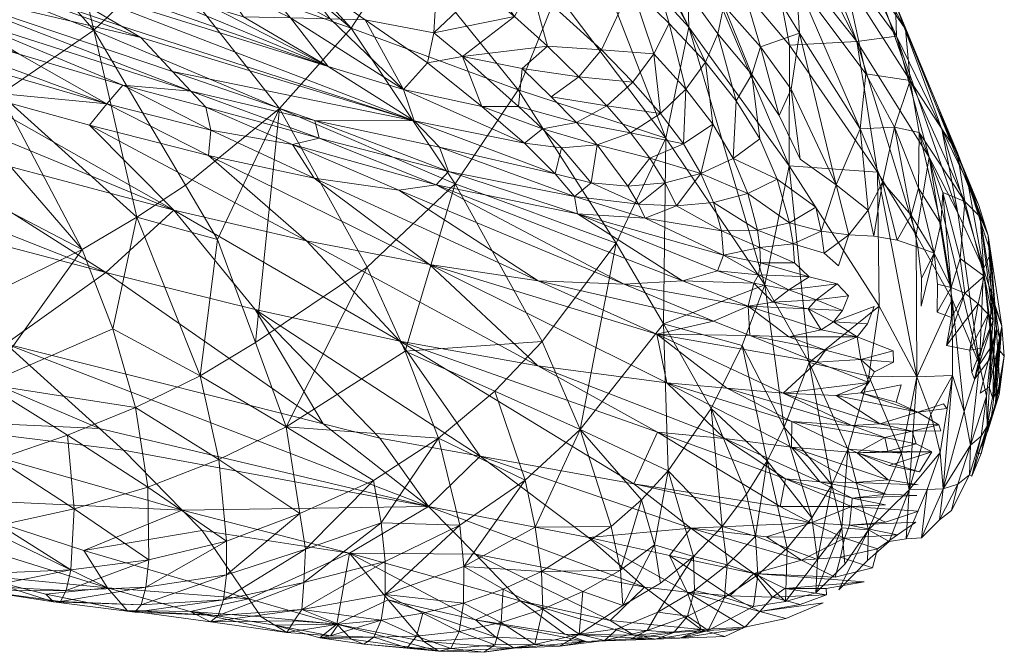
# Model space of a CAD drawing. Header units: millimetres. Extents: x -10 to 98, y -33 to 12.
# Tile 34 of 36: x 91.56 to 98.14, y -5.74 to -1.51. Entities that reach past the tile are written whole.
import ezdxf

# ---------------------------------------------------------------- set-up
doc = ezdxf.new("R2010")
doc.units = ezdxf.units.MM
doc.layers.add('G-IMPT', color=8, linetype='Continuous')

# ---------------------------------------------------------------- blocks, each defined once
blk = doc.blocks.new('AJsmall2 - 3D View - _3D__dwg_AJsmall_AJsmall_193151 - AJsmall_AJsmall_193151-193211-_3D_-3459-View 1')
at = {"layer": 'G-IMPT', "lineweight": 9}
mesh = blk.add_polyface(dxfattribs=at)
corners = [(91.4031, 0.7939, 106.7846), (90.4559, 1.0379, 106.5174), (91.3255, 0.7013, 105.1651), (92.2882, 0.3987, 105.4087), (92.2049, 0.8569, 108.0728), (91.4407, 1.0737, 108.6558), (92.0063, 0.7922, 107.9958), (91.252, 1.0352, 108.5621), (92.3102, 0.5373, 107.1923), (91.7095, 0.5239, 104.4632), (90.755, -1.0424, 87.427), (90.4031, -1.2314, 87.2955), (89.8976, -0.2894, 87.2285), (92.4145, -0.025, 88.3209), (91.7921, -0.4523, 87.8868), (91.1295, 0.4838, 87.9611), (91.5692, -0.6053, 87.7312), (90.5404, 0.095, 87.544), (91.1111, -0.8512, 87.5601), (89.8133, 0.9549, 87.6785), (90.7944, 1.6767, 88.6629), (91.424, 1.1187, 88.5118), (91.641, 0.8681, 88.47), (89.6946, -1.5138, 93.0615), (90.8507, -2.6134, 91.4664), (92.4524, -2.686, 92.4179), (91.8263, -2.1215, 93.219), (90.7302, -2.1995, 87.5196), (91.1458, -2.0432, 87.56), (91.6915, -2.3909, 87.7688), (91.5545, -1.8741, 87.6356), (92.3367, -1.4906, 87.9011), (89.8996, -2.4807, 87.4872), (89.6542, -1.5571, 87.1902), (92.4954, -1.6451, 95.0622), (90.4111, -1.097, 94.6937), (89.5808, -0.496, 95.5589), (92.5015, -0.5189, 99.0999), (91.9155, -0.1866, 99.6988), (90.3146, 0.2903, 99.3241), (90.8847, -0.0488, 98.672), (91.528, -0.4249, 98.0538), (91.0391, -0.7207, 96.3973), (89.6655, 0.1293, 97.7326), (92.9496, -1.2272, 96.8886), (91.2143, 0.2824, 100.9128), (90.682, 0.6591, 102.2187), (88.7364, 1.3023, 102.084), (89.3634, 1.3576, 104.9627), (90.0732, 1.0149, 103.5639), (92.0138, 0.3452, 103.7564), (89.4302, 0.8564, 100.6904), (89.8338, 0.5899, 100.0014), (91.5107, 0.0636, 100.2738), (92.7304, -0.0756, 102.0917), (92.5992, 0.0014, 102.3963), (93.063, -0.4335, 100.5395), (88.3205, -0.4734, 94.5265)]
mesh.append_faces([[corners[k] for k in face] for face in [(0, 1, 2), (0, 2, 3), (4, 5, 6), (7, 0, 8), (7, 8, 6), (2, 9, 3), (10, 11, 12), (13, 14, 15), (15, 14, 16), (15, 16, 17), (17, 16, 18), (17, 18, 10), (10, 12, 17), (17, 19, 20), (17, 21, 15), (15, 21, 22), (15, 22, 13), (23, 24, 25), (23, 25, 26), (27, 28, 29), (29, 28, 30), (29, 30, 31), (32, 33, 27), (33, 11, 27), (27, 11, 28), (28, 11, 10), (30, 28, 10), (30, 10, 18), (30, 18, 31), (31, 18, 16), (31, 16, 14), (34, 35, 26), (36, 35, 34), (37, 38, 39), (37, 39, 40), (37, 40, 41), (36, 34, 42), (43, 42, 44), (41, 40, 43), (44, 41, 43), (45, 46, 47), (9, 2, 48), (9, 49, 50), (51, 52, 53), (54, 55, 46), (54, 46, 45), (52, 38, 53), (53, 45, 51), (45, 53, 56), (52, 39, 38), (55, 50, 46), (46, 50, 49), (57, 26, 35)]])
mesh = blk.add_polyface(dxfattribs=at)
corners = [(93.995, 0.0491, 105.9768), (94.2284, 0.043, 106.0621), (93.7335, 0.3886, 106.8103), (93.2724, 0.2815, 106.6597), (93.416, 0.0643, 105.7652), (93.7293, 0.0561, 105.8797), (93.513, 0.3157, 106.7485), (94.054, 0.6602, 106.7946), (94.618, 0.261, 106.0817), (94.1341, 0.8573, 106.6998), (93.381, 0.9828, 107.4797), (94.795, 0.6665, 105.8819), (94.7152, 0.4452, 105.9987), (93.2482, 0.8187, 107.5064), (94.134, -0.0125, 89.4496), (93.2231, 0.7489, 89.3172), (93.3095, 0.8895, 89.5234), (96.2372, -0.7462, 91.184), (95.5077, 0.2198, 90.9875), (95.6224, 0.8386, 91.8041), (94.81, 1.6235, 91.7168), (95.2499, -0.4249, 90.2161), (94.4826, 0.528, 90.1555), (93.6563, -0.5496, 88.82), (92.8881, 0.4283, 88.9045), (96.3913, -0.0067, 91.9923), (95.605, 1.4385, 92.6553), (94.7056, 1.0735, 90.9165), (95.4607, 0.7227, 104.8514), (94.8254, 1.1331, 105.5548), (94.6455, -0.2433, 105.2385), (94.6866, -0.0431, 105.7029), (94.879, -0.2008, 105.2799), (95.0077, -0.5363, 104.4038), (94.998, 0.2523, 105.6261), (94.4831, -0.4226, 104.2623), (93.9816, -0.2695, 104.1302), (95.2761, -0.2827, 104.8613), (95.4713, -0.4703, 104.449), (95.6564, -0.338, 104.4084), (93.2208, 0.1204, 105.6974), (95.446, -0.1335, 104.8142), (95.8072, -0.1568, 104.3302), (96.0168, -0.3733, 103.9239), (96.1566, -0.1834, 103.8279), (96.0059, 0.2673, 104.0919), (95.3377, 0.2705, 105.1231), (95.2267, 0.0649, 105.2202), (94.5547, -0.6312, 102.5681), (92.0138, 0.3452, 103.7564), (92.7304, -0.0756, 102.0917), (92.9403, -0.3015, 101.1121), (96.0737, 0.6545, 103.7935), (95.2527, -0.5348, 104.4453)]
mesh.append_faces([[corners[k] for k in face] for face in [(0, 1, 2), (3, 4, 5), (3, 5, 6), (7, 8, 9), (10, 7, 9), (11, 9, 12), (2, 13, 6), (2, 6, 0), (0, 6, 5), (14, 15, 16), (17, 18, 19), (20, 19, 18), (21, 14, 22), (22, 14, 16), (14, 23, 24), (14, 24, 15), (25, 19, 26), (17, 21, 18), (18, 21, 22), (18, 22, 27), (28, 29, 11), (30, 31, 1), (31, 30, 32), (32, 30, 33), (31, 34, 12), (1, 0, 35), (35, 0, 5), (35, 5, 36), (37, 38, 39), (5, 4, 36), (36, 4, 40), (32, 37, 41), (39, 41, 37), (41, 39, 42), (43, 42, 39), (44, 45, 42), (46, 42, 45), (42, 46, 41), (41, 46, 47), (41, 47, 32), (48, 36, 49), (50, 51, 48), (28, 45, 52), (45, 28, 46), (11, 46, 28), (46, 11, 47), (53, 37, 32), (31, 32, 47), (31, 47, 34), (11, 34, 47), (34, 11, 12), (35, 30, 1), (30, 35, 33)]])
mesh = blk.add_polyface(dxfattribs=at)
corners = [(97.7712, 0.1496, 97.2363), (98.0808, -0.6868, 96.458), (97.7786, -0.0649, 95.8778), (97.386, 0.7943, 96.6718), (97.2114, 0.6954, 95.3491), (97.839, -0.0196, 98.3601), (98.0451, -0.5347, 97.9046), (97.6569, 0.2464, 98.6891), (96.9775, 1.489, 97.5508), (97.1969, 0.9187, 99.5209), (96.3708, 0.6949, 92.8477), (97.0621, -0.1263, 93.1633), (97.0604, -0.9319, 92.3192), (96.8602, 1.1661, 95.0217), (97.5127, -0.1015, 94.449), (97.997, -0.8731, 94.9988), (96.9168, 0.653, 94.0255), (96.3913, -0.0067, 91.9923), (95.605, 1.4385, 92.6553), (95.6224, 0.8386, 91.8041), (96.2372, -0.7462, 91.184), (97.6519, -0.9747, 93.6092), (97.8702, -0.3621, 99.3375), (96.8124, -0.3226, 102.799), (96.9937, -0.596, 102.3915), (96.8693, -0.137, 102.6507), (95.8072, -0.1568, 104.3302), (96.0168, -0.3733, 103.9239), (96.1566, -0.1834, 103.8279), (96.2019, -0.5826, 103.5059), (96.3713, -0.421, 103.4271), (96.2598, 0.0189, 103.7076), (96.0059, 0.2673, 104.0919), (96.501, -0.2394, 103.3211), (96.5838, -0.0509, 103.1893), (96.0737, 0.6545, 103.7935), (96.6243, 0.1381, 103.0369), (96.008, 1.3215, 103.1639), (97.1076, 0.3069, 101.5831), (97.5724, -0.3178, 100.804), (97.4345, 0.3196, 100.1309), (98.1854, -0.8448, 98.2387), (97.5359, -0.685, 101.1452), (97.1299, -0.0458, 101.9216), (96.5782, 0.85, 102.3738), (96.7077, -0.4976, 102.9216), (96.9204, 1.3226, 100.0205), (96.9558, 0.9341, 100.9478), (97.0742, -0.4204, 102.251)]
mesh.append_faces([[corners[k] for k in face] for face in [(0, 1, 2), (0, 2, 3), (3, 2, 4), (3, 5, 0), (0, 5, 6), (7, 8, 9), (3, 8, 7), (3, 7, 5), (10, 11, 12), (13, 4, 14), (14, 4, 2), (15, 14, 2), (11, 10, 16), (12, 17, 10), (18, 10, 17), (19, 17, 20), (16, 13, 14), (16, 14, 11), (11, 14, 21), (5, 7, 22), (23, 24, 25), (26, 27, 28), (28, 27, 29), (28, 29, 30), (30, 31, 28), (28, 31, 32), (33, 34, 35), (35, 34, 36), (35, 36, 37), (38, 39, 40), (41, 5, 22), (39, 38, 42), (42, 38, 43), (44, 37, 36), (44, 36, 25), (30, 33, 31), (35, 31, 33), (31, 35, 32), (25, 36, 23), (23, 36, 34), (23, 34, 45), (45, 34, 33), (40, 9, 46), (40, 46, 47), (40, 47, 38), (44, 38, 47), (38, 44, 43), (43, 44, 25), (43, 25, 48), (48, 25, 24), (39, 22, 40), (40, 22, 7), (40, 7, 9)]])
mesh = blk.add_polyface(dxfattribs=at)
corners = [(93.2208, 0.1204, 105.6974), (93.416, 0.0643, 105.7652), (93.2724, 0.2815, 106.6597), (92.5384, 0.524, 107.2994), (92.3102, 0.5373, 107.1923), (92.6621, 0.2812, 105.5034), (91.4031, 0.7939, 106.7846), (92.2882, 0.3987, 105.4087), (93.2482, 0.8187, 107.5064), (92.5408, 1.1208, 108.1298), (92.9764, 0.6324, 107.4633), (92.7634, 0.556, 107.3928), (92.2049, 0.8569, 108.0728), (92.0063, 0.7922, 107.9958), (93.513, 0.3157, 106.7485), (93.2231, 0.7489, 89.3172), (92.8881, 0.4283, 88.9045), (92.1084, 1.2975, 89.0173), (92.4145, -0.025, 88.3209), (91.641, 0.8681, 88.47), (93.6563, -0.5496, 88.82), (93.0267, -1.0612, 88.3204), (93.9816, -0.2695, 104.1302), (91.7095, 0.5239, 104.4632), (92.0138, 0.3452, 103.7564), (94.5547, -0.6312, 102.5681), (92.5992, 0.0014, 102.3963), (92.7304, -0.0756, 102.0917), (92.9403, -0.3015, 101.1121), (93.063, -0.4335, 100.5395), (93.8917, -0.6295, 101.1096), (93.1265, -2.3339, 88.2364), (92.5424, -2.0205, 87.9651), (92.7037, -1.2749, 88.0831), (93.2415, -1.4247, 88.3203), (93.4949, -2.1114, 88.4515), (92.3367, -1.4906, 87.9011), (91.6915, -2.3909, 87.7688), (91.7921, -0.4523, 87.8868), (93.1977, -0.6933, 99.4092), (93.1627, -0.5407, 100.0743), (92.6099, -0.3927, 99.8654), (92.5015, -0.5189, 99.0999), (91.9155, -0.1866, 99.6988), (93.1821, -0.8625, 98.6161), (92.3862, -0.6605, 98.2963), (91.528, -0.4249, 98.0538), (91.0391, -0.7207, 96.3973), (92.4954, -1.6451, 95.0622), (92.9496, -1.2272, 96.8886), (91.8263, -2.1215, 93.219), (93.9467, -2.6554, 93.668), (93.4935, -1.8913, 95.3492), (93.8368, -1.4329, 97.2618), (91.2143, 0.2824, 100.9128), (91.5107, 0.0636, 100.2738)]
mesh.append_faces([[corners[k] for k in face] for face in [(0, 1, 2), (0, 2, 3), (0, 3, 4), (0, 4, 5), (5, 4, 6), (5, 6, 7), (8, 9, 10), (10, 9, 11), (11, 9, 12), (11, 12, 13), (13, 4, 3), (13, 3, 11), (2, 11, 3), (11, 2, 10), (10, 2, 14), (10, 14, 8), (15, 16, 17), (17, 16, 18), (18, 19, 17), (20, 21, 18), (20, 18, 16), (22, 0, 5), (5, 7, 23), (5, 23, 22), (22, 23, 24), (25, 24, 26), (25, 26, 27), (28, 29, 30), (31, 32, 33), (18, 21, 33), (33, 21, 34), (33, 34, 31), (31, 34, 35), (36, 32, 37), (32, 36, 33), (33, 36, 38), (33, 38, 18), (39, 40, 41), (39, 41, 42), (42, 41, 43), (44, 39, 42), (44, 42, 45), (46, 45, 42), (47, 48, 49), (50, 51, 48), (48, 52, 49), (46, 49, 45), (45, 49, 53), (45, 53, 44), (27, 54, 28), (29, 28, 54), (55, 43, 41), (29, 55, 41), (29, 41, 40)]])
mesh = blk.add_polyface(dxfattribs=at)
corners = [(98.0451, -0.5347, 97.9046), (98.3903, -1.3971, 97.142), (98.3289, -1.1975, 96.9344), (98.0808, -0.6868, 96.458), (97.7712, 0.1496, 97.2363), (98.4376, -1.8801, 96.8038), (98.4088, -1.5144, 96.412), (98.4816, -2.004, 96.0521), (98.3581, -1.6195, 95.6708), (98.2539, -1.0431, 96.7903), (97.7786, -0.0649, 95.8778), (98.1882, -1.2458, 95.3193), (97.997, -0.8731, 94.9988), (98.3317, -2.2595, 94.5624), (98.1487, -1.8243, 94.2011), (97.9094, -1.3932, 93.8838), (97.9141, -2.3417, 93.0684), (97.6519, -0.9747, 93.6092), (97.5127, -0.1015, 94.449), (98.088, -1.1098, 99.3255), (98.2026, -1.5517, 98.9707), (98.2354, -1.17, 98.5954), (98.1442, -1.7439, 99.1543), (97.944, -1.682, 99.8631), (97.9436, -1.8693, 99.6704), (98.0304, -1.5156, 99.6997), (97.7813, -1.428, 100.3864), (97.9197, -1.4756, 100.0488), (97.875, -1.2614, 100.2309), (98.1443, -1.9459, 98.9695), (98.2345, -1.7836, 98.7976), (97.925, -1.0814, 100.0602), (98.0749, -1.3185, 99.5172), (97.9286, -0.7087, 99.6954), (98.3894, -1.9222, 98.0937), (98.3634, -1.6698, 98.2608), (98.323, -1.8534, 98.449), (98.4242, -1.9635, 97.7259), (98.3364, -1.2717, 97.8669), (98.4113, -1.7474, 97.5031), (98.1854, -0.8448, 98.2387), (97.7656, -0.673, 100.4253), (97.8702, -0.3621, 99.3375), (97.839, -0.0196, 98.3601), (98.0529, -1.7217, 99.5147), (98.0499, -1.9094, 99.323), (98.4469, -2.0176, 97.3527)]
mesh.append_faces([[corners[k] for k in face] for face in [(0, 1, 2), (2, 3, 4), (4, 0, 2), (1, 5, 6), (6, 5, 7), (8, 3, 9), (7, 8, 6), (9, 6, 8), (6, 9, 1), (10, 11, 12), (12, 11, 13), (12, 13, 14), (14, 15, 12), (16, 17, 15), (15, 18, 12), (8, 13, 11), (8, 11, 3), (3, 11, 10), (19, 20, 21), (22, 20, 19), (23, 24, 25), (26, 27, 28), (29, 30, 22), (31, 25, 32), (31, 32, 33), (34, 35, 36), (30, 36, 35), (35, 37, 38), (38, 37, 39), (38, 39, 1), (22, 30, 20), (20, 30, 35), (20, 35, 21), (21, 35, 38), (21, 38, 40), (40, 38, 1), (40, 1, 0), (27, 23, 25), (28, 27, 25), (28, 25, 31), (28, 31, 41), (41, 31, 33), (41, 33, 42), (40, 0, 43), (40, 42, 21), (21, 42, 33), (21, 33, 19), (32, 19, 33), (19, 32, 22), (22, 32, 25), (22, 25, 44), (44, 45, 22), (46, 5, 1), (1, 39, 46)]])
mesh = blk.add_polyface(dxfattribs=at)
corners = [(95.4116, -2.1065, 89.7056), (94.4963, -2.1695, 89.0103), (94.8293, -1.0518, 89.5218), (93.4949, -2.1114, 88.4515), (93.2415, -1.4247, 88.3203), (93.6563, -0.5496, 88.82), (94.2416, -1.608, 88.9279), (93.0267, -1.0612, 88.3204), (95.9045, -1.4486, 90.421), (95.2499, -0.4249, 90.2161), (94.134, -0.0125, 89.4496), (95.737, -1.0459, 102.6728), (95.5391, -0.8129, 103.57), (95.4966, -0.9864, 102.6578), (95.2916, -0.7815, 103.538), (94.5547, -0.6312, 102.5681), (94.4831, -0.4226, 104.2623), (93.9816, -0.2695, 104.1302), (94.879, -0.2008, 105.2799), (95.0077, -0.5363, 104.4038), (95.2527, -0.5348, 104.4453), (95.4118, -0.6851, 104.016), (95.6408, -0.6416, 104.0225), (95.7775, -0.7914, 103.578), (93.063, -0.4335, 100.5395), (93.1627, -0.5407, 100.0743), (93.9198, -0.7468, 100.4631), (93.7418, -0.789, 99.8597), (94.7033, -1.0594, 100.2956), (95.9593, -1.722, 99.0862), (94.4529, -1.0939, 99.5963), (94.7245, -0.8079, 101.7989), (95.6257, -1.138, 101.7791), (92.9403, -0.3015, 101.1121), (93.8917, -0.6295, 101.1096), (94.7855, -0.9706, 101.0427), (95.6468, -1.2519, 100.9188), (96.3472, -1.7004, 99.9242), (96.1758, -2.0573, 97.9929), (95.3844, -1.701, 98.3529), (94.6589, -1.5916, 97.7435), (93.1977, -0.6933, 99.4092), (93.8884, -1.0152, 99.0422), (93.1821, -0.8625, 98.6161), (92.9496, -1.2272, 96.8886), (93.4935, -1.8913, 95.3492), (94.4595, -2.1025, 95.7328), (93.8368, -1.4329, 97.2618), (95.3822, -2.2677, 96.2295)]
mesh.append_faces([[corners[k] for k in face] for face in [(0, 1, 2), (3, 4, 5), (3, 5, 6), (4, 7, 5), (8, 0, 2), (8, 2, 9), (9, 2, 10), (1, 6, 2), (2, 6, 5), (2, 5, 10), (11, 12, 13), (13, 12, 14), (13, 14, 15), (15, 14, 16), (15, 16, 17), (18, 19, 20), (21, 20, 19), (20, 21, 22), (23, 22, 21), (24, 25, 26), (26, 25, 27), (28, 26, 27), (29, 28, 30), (30, 28, 27), (15, 31, 13), (13, 31, 32), (15, 33, 34), (15, 34, 31), (31, 34, 35), (31, 35, 32), (32, 35, 36), (34, 24, 26), (34, 26, 35), (35, 26, 28), (35, 28, 36), (37, 36, 28), (14, 19, 16), (19, 14, 21), (21, 14, 12), (21, 12, 23), (38, 39, 40), (27, 25, 41), (30, 27, 42), (42, 27, 41), (42, 41, 43), (44, 45, 46), (44, 46, 47), (47, 48, 40), (43, 47, 40), (43, 40, 42), (42, 40, 39), (42, 39, 30), (30, 39, 29)]])
mesh = blk.add_polyface(dxfattribs=at)
corners = [(96.2372, -0.7462, 91.184), (96.8972, -1.7266, 91.4834), (96.2218, -1.9879, 90.5475), (96.3913, -0.0067, 91.9923), (95.9045, -1.4486, 90.421), (95.2499, -0.4249, 90.2161), (95.7775, -0.7914, 103.578), (95.9834, -1.068, 102.6772), (96.1303, -0.8804, 103.1135), (96.2325, -1.0455, 102.6671), (96.4716, -0.9823, 102.638), (96.2019, -0.5826, 103.5059), (96.0168, -0.3733, 103.9239), (95.8437, -0.5323, 103.9904), (95.6564, -0.338, 104.4084), (95.4713, -0.4703, 104.449), (95.6408, -0.6416, 104.0225), (96.0012, -0.7107, 103.5565), (96.355, -0.7852, 103.0766), (96.5515, -0.6547, 103.0135), (96.6871, -0.8831, 102.5852), (96.7077, -0.4976, 102.9216), (96.8652, -0.7526, 102.5043), (96.7877, -1.8688, 99.8284), (96.8252, -1.716, 100.8295), (96.3472, -1.7004, 99.9242), (95.9593, -1.722, 99.0862), (94.7033, -1.0594, 100.2956), (96.8485, -1.3618, 101.7248), (96.5551, -1.1763, 102.1957), (96.6081, -1.3664, 101.7545), (96.3076, -1.2, 102.2181), (96.0998, -1.2825, 101.7701), (96.055, -1.1889, 102.2261), (95.6257, -1.138, 101.7791), (95.4966, -0.9864, 102.6578), (95.737, -1.0459, 102.6728), (95.6468, -1.2519, 100.9188), (96.5823, -1.6335, 100.849), (96.6214, -1.5289, 101.3085), (96.8553, -1.6599, 101.0636), (96.8651, -1.4774, 101.5095), (96.501, -0.2394, 103.3211), (96.3713, -0.421, 103.4271), (96.7841, -1.1169, 102.1526), (95.5391, -0.8129, 103.57), (96.5556, -1.9706, 98.8842), (95.3844, -1.701, 98.3529)]
mesh.append_faces([[corners[k] for k in face] for face in [(0, 1, 2), (1, 0, 3), (2, 4, 0), (0, 4, 5), (6, 7, 8), (8, 7, 9), (8, 9, 10), (11, 12, 13), (14, 13, 12), (13, 14, 15), (16, 6, 17), (8, 17, 6), (17, 8, 18), (10, 18, 8), (18, 10, 19), (19, 10, 20), (21, 20, 22), (23, 24, 25), (23, 25, 26), (26, 25, 27), (28, 29, 30), (30, 29, 31), (30, 31, 32), (32, 31, 33), (32, 33, 34), (35, 34, 36), (36, 34, 33), (37, 38, 39), (39, 38, 40), (34, 37, 32), (32, 37, 39), (32, 39, 30), (30, 39, 41), (37, 25, 38), (24, 38, 25), (19, 42, 43), (19, 43, 18), (18, 43, 11), (18, 11, 17), (13, 17, 11), (17, 13, 16), (15, 16, 13), (44, 20, 10), (6, 45, 36), (6, 36, 7), (33, 7, 36), (7, 33, 9), (9, 33, 31), (9, 31, 10), (10, 31, 29), (10, 29, 44), (28, 44, 29), (46, 26, 47)]])
mesh = blk.add_polyface(dxfattribs=at)
corners = [(97.9141, -2.3417, 93.0684), (97.6614, -1.8686, 92.7753), (97.6519, -0.9747, 93.6092), (97.9094, -1.3932, 93.8838), (97.5127, -0.1015, 94.449), (97.1943, -2.2449, 91.6906), (96.8972, -1.7266, 91.4834), (97.0604, -0.9319, 92.3192), (96.3913, -0.0067, 91.9923), (97.0621, -0.1263, 93.1633), (96.7077, -0.4976, 102.9216), (96.8652, -0.7526, 102.5043), (96.8124, -0.3226, 102.799), (97.4567, -1.8001, 100.4184), (97.3809, -1.7209, 100.6867), (97.2421, -1.8279, 100.4964), (97.4167, -1.8985, 100.1929), (96.6214, -1.5289, 101.3085), (96.8682, -1.579, 101.2899), (96.8651, -1.4774, 101.5095), (97.096, -1.5801, 101.2465), (97.0868, -1.4534, 101.4602), (97.1953, -1.6725, 100.9933), (97.0595, -1.7595, 100.7922), (97.2944, -1.5159, 101.1687), (97.3907, -1.6011, 100.9061), (97.459, -1.3923, 101.0574), (97.2742, -1.368, 101.3756), (97.0627, -1.3122, 101.6686), (96.981, -1.0208, 102.0826), (96.7841, -1.1169, 102.1526), (97.2388, -1.2087, 101.5778), (97.6837, -1.0417, 100.7642), (97.6261, -1.402, 100.7234), (97.7813, -1.428, 100.3864), (97.875, -1.2614, 100.2309), (97.7656, -0.673, 100.4253), (97.3744, -1.0588, 101.4548), (97.5891, -1.228, 100.9201), (97.5359, -0.685, 101.1452), (97.1299, -0.0458, 101.9216), (97.0742, -0.4204, 102.251), (97.1337, -0.8877, 101.9803), (96.9518, -1.8425, 100.31), (96.8252, -1.716, 100.8295), (96.7877, -1.8688, 99.8284), (96.8553, -1.6599, 101.0636), (96.6081, -1.3664, 101.7545), (96.8485, -1.3618, 101.7248), (96.5823, -1.6335, 100.849), (96.9937, -0.596, 102.3915), (96.6871, -0.8831, 102.5852), (97.5724, -0.3178, 100.804), (97.8702, -0.3621, 99.3375)]
mesh.append_faces([[corners[k] for k in face] for face in [(0, 1, 2), (3, 2, 4), (5, 6, 7), (8, 7, 6), (9, 2, 7), (7, 2, 1), (7, 1, 5), (10, 11, 12), (13, 14, 15), (16, 13, 15), (17, 18, 19), (19, 18, 20), (19, 20, 21), (22, 23, 14), (24, 25, 26), (27, 24, 26), (28, 29, 30), (29, 28, 31), (27, 31, 28), (32, 33, 34), (32, 34, 35), (32, 35, 36), (37, 27, 26), (37, 26, 38), (37, 38, 39), (39, 40, 37), (37, 40, 41), (37, 41, 42), (15, 14, 23), (43, 15, 23), (43, 23, 44), (45, 43, 44), (17, 46, 18), (18, 46, 22), (18, 22, 20), (47, 19, 48), (48, 19, 21), (49, 44, 46), (46, 44, 23), (46, 23, 22), (41, 50, 42), (29, 11, 51), (29, 51, 30), (26, 33, 38), (38, 33, 32), (38, 32, 39), (39, 32, 36), (39, 36, 52), (52, 36, 53), (30, 48, 28), (21, 28, 48), (28, 21, 27), (24, 27, 21)]])
mesh = blk.add_polyface(dxfattribs=at)
corners = [(94.0381, -3.9931, 90.6657), (94.3816, -3.8309, 91.2635), (94.1223, -3.5196, 91.75), (95.2964, -3.0317, 89.5529), (94.8602, -3.3325, 89.3266), (94.7188, -2.7516, 89.1173), (93.8284, -3.4928, 88.8919), (93.7912, -3.2553, 88.7961), (94.2832, -3.034, 88.9101), (94.3356, -3.3171, 89.0245), (93.8176, -3.7149, 89.1232), (94.3621, -3.5743, 89.1784), (93.8052, -3.896, 89.3257), (94.8872, -3.6089, 89.4895), (94.3607, -3.7947, 89.3747), (95.4058, -3.6416, 89.8339), (95.1502, -3.7595, 89.7526), (94.8851, -3.8525, 89.6877), (95.3647, -3.3451, 89.6779), (93.7004, -2.6762, 88.5623), (95.4116, -2.1065, 89.7056), (95.095, -2.4367, 89.3867), (94.4963, -2.1695, 89.0103), (93.4949, -2.1114, 88.4515), (94.2416, -1.608, 88.9279), (94.6519, -3.2084, 92.8397), (93.9467, -2.6554, 93.668), (91.8263, -2.1215, 93.219), (93.4504, -3.8238, 90.6301), (92.6134, -2.8312, 92.2118), (93.0056, -3.2315, 91.5774), (93.1396, -3.3682, 91.3608), (94.966, -3.5258, 92.4279), (95.7191, -3.4149, 93.2131), (94.9967, -2.8718, 94.0236), (94.3269, -2.7511, 93.7486), (95.2626, -3.8389, 91.9828), (94.9642, -3.9642, 91.3513), (93.25, -2.8943, 88.4127), (93.2821, -3.8319, 89.0754), (93.3013, -3.6635, 88.8623), (93.3023, -3.4393, 88.6831), (93.1265, -2.3339, 88.2364), (92.4954, -1.6451, 95.0622), (93.4935, -1.8913, 95.3492), (93.8368, -1.4329, 97.2618), (94.4595, -2.1025, 95.7328), (95.3822, -2.2677, 96.2295), (96.0234, -3.0567, 94.4452)]
mesh.append_faces([[corners[k] for k in face] for face in [(0, 1, 2), (3, 4, 5), (6, 7, 8), (6, 8, 9), (10, 6, 9), (10, 9, 11), (12, 10, 11), (4, 13, 14), (15, 16, 13), (13, 16, 17), (13, 17, 14), (13, 4, 3), (13, 3, 18), (7, 19, 8), (5, 8, 19), (9, 8, 5), (9, 5, 4), (9, 4, 11), (14, 11, 4), (11, 14, 12), (20, 21, 22), (19, 23, 24), (24, 22, 19), (25, 26, 27), (2, 28, 0), (25, 29, 30), (25, 30, 2), (2, 30, 31), (2, 31, 28), (2, 32, 25), (33, 34, 25), (25, 34, 35), (25, 35, 26), (19, 22, 5), (5, 22, 21), (5, 21, 3), (36, 32, 2), (36, 2, 37), (37, 2, 1), (38, 19, 7), (6, 10, 39), (6, 39, 40), (7, 6, 40), (7, 40, 41), (7, 41, 38), (38, 42, 19), (42, 23, 19), (43, 26, 44), (45, 46, 47), (44, 26, 35), (44, 35, 34), (44, 34, 46), (46, 34, 48)]])
mesh = blk.add_polyface(dxfattribs=at)
corners = [(98.3317, -2.2595, 94.5624), (98.3791, -2.4702, 94.7587), (98.2716, -2.7983, 94.2077), (98.3435, -2.7369, 94.5861), (98.3245, -2.8556, 95.653), (98.4398, -2.5261, 95.7128), (98.3876, -2.7031, 95.9193), (98.4119, -2.602, 95.3407), (98.3436, -2.8539, 95.1761), (98.3847, -2.6715, 94.9645), (98.4449, -2.3347, 95.5082), (98.4138, -2.1356, 95.3086), (98.3581, -1.6195, 95.6708), (98.4376, -1.8801, 96.8038), (98.4532, -2.1468, 96.6297), (98.4816, -2.004, 96.0521), (98.4982, -2.2032, 96.2526), (98.4648, -2.4586, 96.0843), (98.4686, -2.4086, 96.4588), (98.2294, -2.5728, 94.0051), (98.1487, -1.8243, 94.2011), (98.1512, -2.3323, 93.8133), (98.0907, -3.0906, 93.6516), (97.9141, -2.3417, 93.0684), (98.007, -2.5912, 93.2433), (97.8627, -3.0954, 92.8723), (98.0685, -2.8477, 93.4396), (97.9094, -1.3932, 93.8838), (98.1125, -2.1314, 98.7798), (98.2689, -2.1631, 98.3636), (98.323, -1.8534, 98.449), (98.3894, -1.9222, 98.0937), (98.2345, -1.7836, 98.7976), (98.1443, -1.9459, 98.9695), (98.2805, -2.3123, 98.0964), (98.3477, -2.1492, 97.9232), (98.4242, -1.9635, 97.7259), (98.3634, -1.6698, 98.2608), (98.1442, -1.7439, 99.1543), (98.0499, -1.9094, 99.323), (97.8829, -2.7041, 97.5088), (98.0742, -2.7013, 97.3676), (98.0612, -2.6631, 97.5427), (98.1151, -2.5528, 97.8128), (98.0908, -2.5222, 97.9867), (97.9198, -2.5784, 97.9485), (98.3967, -2.4103, 97.1077), (98.4209, -2.4872, 96.7475), (98.4693, -2.0863, 96.9898), (98.4113, -1.7474, 97.5031), (98.4023, -2.222, 97.5561), (98.2993, -2.3577, 97.9267), (98.4469, -2.0176, 97.3527), (98.3378, -2.4516, 97.384)]
mesh.append_faces([[corners[k] for k in face] for face in [(0, 1, 2), (2, 1, 3), (4, 5, 6), (7, 8, 9), (10, 7, 9), (10, 9, 11), (10, 11, 12), (13, 14, 15), (15, 14, 16), (15, 16, 5), (5, 16, 17), (5, 17, 6), (14, 18, 16), (16, 18, 17), (6, 17, 18), (4, 7, 5), (5, 7, 10), (5, 10, 15), (15, 10, 12), (2, 19, 0), (20, 0, 19), (20, 19, 21), (21, 19, 22), (23, 24, 25), (26, 24, 21), (21, 24, 23), (20, 21, 23), (20, 23, 27), (9, 3, 1), (9, 1, 11), (11, 1, 0), (12, 11, 0), (28, 29, 30), (30, 29, 31), (32, 33, 28), (30, 32, 28), (29, 34, 35), (29, 35, 31), (31, 35, 36), (37, 31, 36), (38, 39, 33), (40, 41, 42), (43, 44, 45), (46, 47, 48), (49, 36, 50), (51, 35, 34), (50, 36, 51), (50, 52, 49), (53, 46, 52), (52, 46, 48), (52, 48, 13), (13, 48, 47), (13, 47, 14), (14, 47, 18)]])
mesh = blk.add_polyface(dxfattribs=at)
corners = [(96.4047, -3.3531, 94.094), (96.0234, -3.0567, 94.4452), (94.9967, -2.8718, 94.0236), (95.9334, -3.6325, 90.1918), (95.8722, -3.3405, 90.0483), (96.075, -3.1622, 90.1825), (95.6646, -2.6935, 89.8461), (94.8872, -3.6089, 89.4895), (95.3647, -3.3451, 89.6779), (95.4058, -3.6416, 89.8339), (95.095, -2.4367, 89.3867), (95.4116, -2.1065, 89.7056), (95.9045, -1.4486, 90.421), (96.1606, -3.4631, 90.3072), (96.2011, -3.7202, 90.4723), (95.9505, -3.8688, 90.375), (96.6641, -3.8053, 92.9989), (96.2623, -3.5341, 93.4487), (96.3784, -3.7808, 92.8826), (95.7191, -3.4149, 93.2131), (96.094, -3.7456, 92.7765), (94.6519, -3.2084, 92.8397), (94.966, -3.5258, 92.4279), (96.8253, -3.6558, 93.716), (96.4219, -3.5426, 90.5955), (96.2529, -2.9688, 90.3352), (96.5387, -2.5536, 90.6856), (96.776, -3.1258, 90.9088), (96.6129, -3.3419, 90.7424), (97.2076, -3.3172, 94.9003), (95.2964, -3.0317, 89.5529), (95.6828, -3.7766, 90.0976), (96.2218, -1.9879, 90.5475), (96.8972, -1.7266, 91.4834), (96.7477, -2.1314, 91.0754), (96.6465, -3.5978, 90.9262), (96.4289, -3.7688, 90.795), (96.5556, -1.9706, 98.8842), (96.7877, -1.8688, 99.8284), (95.9593, -1.722, 99.0862), (96.1815, -2.7102, 95.6693), (95.3822, -2.2677, 96.2295), (94.4595, -2.1025, 95.7328), (96.2429, -2.3813, 96.8532), (96.6278, -2.7542, 95.9955), (97.0372, -3.0233, 95.7238), (95.3844, -1.701, 98.3529), (96.1758, -2.0573, 97.9929), (96.7983, -2.0664, 98.8013), (97.0771, -2.8119, 96.3621), (97.079, -2.6389, 96.9961), (96.644, -2.4173, 97.2148), (94.6589, -1.5916, 97.7435), (97.0216, -2.4513, 97.6133), (97.001, -3.2085, 95.0692)]
mesh.append_faces([[corners[k] for k in face] for face in [(0, 1, 2), (3, 4, 5), (5, 4, 6), (7, 8, 9), (6, 10, 11), (6, 11, 12), (13, 14, 15), (16, 17, 18), (18, 17, 19), (18, 19, 20), (20, 19, 21), (20, 21, 22), (16, 23, 17), (17, 23, 0), (19, 17, 0), (19, 0, 2), (24, 14, 13), (24, 13, 25), (26, 27, 28), (1, 0, 29), (30, 10, 6), (8, 30, 6), (8, 6, 4), (8, 4, 9), (9, 4, 3), (9, 3, 31), (15, 3, 13), (5, 13, 3), (13, 5, 25), (25, 5, 6), (25, 6, 32), (12, 32, 6), (33, 34, 32), (32, 34, 26), (32, 26, 25), (25, 26, 28), (25, 28, 24), (24, 28, 35), (24, 35, 36), (37, 38, 39), (40, 41, 42), (43, 41, 44), (44, 41, 40), (45, 44, 40), (37, 46, 47), (48, 37, 47), (44, 49, 43), (43, 50, 51), (52, 41, 43), (52, 43, 47), (47, 43, 51), (47, 51, 53), (42, 1, 40), (40, 1, 54)]])
mesh = blk.add_polyface(dxfattribs=at)
corners = [(97.9141, -2.3417, 93.0684), (97.8116, -2.8507, 92.6804), (97.5935, -2.3378, 92.364), (97.6614, -1.8686, 92.7753), (96.9134, -2.9021, 91.0906), (96.5387, -2.5536, 90.6856), (96.7477, -2.1314, 91.0754), (97.0272, -2.6785, 91.2836), (97.1943, -2.2449, 91.6906), (97.4526, -2.8258, 91.9657), (97.3467, -3.0623, 91.7771), (96.8972, -1.7266, 91.4834), (97.3563, -1.9747, 99.9629), (97.2752, -2.0271, 99.7292), (97.5148, -2.0746, 99.6649), (96.7877, -1.8688, 99.8284), (97.1873, -1.8871, 100.2591), (96.9518, -1.8425, 100.31), (97.2421, -1.8279, 100.4964), (96.5556, -1.9706, 98.8842), (96.7983, -2.0664, 98.8013), (97.7585, -2.2447, 99.0332), (97.7559, -2.1671, 99.3087), (97.5399, -2.2251, 99.1257), (97.6307, -2.3092, 98.8068), (97.0594, -2.0737, 99.2601), (97.3036, -2.163, 99.1992), (97.4167, -1.8985, 100.1929), (97.2447, -2.2426, 98.6487), (97.5924, -2.3799, 98.5299), (97.6276, -1.8714, 100.1075), (97.584, -1.9883, 99.8901), (97.9198, -2.5784, 97.9485), (97.776, -2.5102, 98.1665), (97.5406, -2.4491, 98.2641), (96.2429, -2.3813, 96.8532), (97.0771, -2.8119, 96.3621), (97.079, -2.6389, 96.9961), (96.644, -2.4173, 97.2148), (97.4794, -2.6674, 97.4131), (97.5162, -2.8502, 96.7598), (97.7005, -2.7462, 97.298), (97.8829, -2.7041, 97.5088), (97.3738, -2.4673, 98.0434), (97.8101, -2.3948, 98.4206), (96.1758, -2.0573, 97.9929), (97.0216, -2.4513, 97.6133), (97.6673, -2.6557, 97.6285), (98.0612, -2.6631, 97.5427)]
mesh.append_faces([[corners[k] for k in face] for face in [(0, 1, 2), (2, 3, 0), (4, 5, 6), (4, 6, 7), (8, 3, 2), (8, 2, 9), (9, 2, 1), (8, 9, 10), (8, 10, 7), (11, 8, 7), (11, 7, 6), (12, 13, 14), (15, 16, 17), (17, 16, 18), (15, 19, 20), (21, 22, 23), (21, 23, 24), (14, 13, 25), (14, 25, 26), (14, 26, 23), (14, 23, 22), (27, 18, 16), (12, 27, 16), (13, 12, 16), (13, 16, 15), (13, 15, 25), (20, 25, 15), (26, 25, 20), (26, 20, 28), (26, 28, 23), (23, 28, 29), (23, 29, 24), (30, 12, 31), (14, 31, 12), (32, 33, 34), (35, 36, 37), (38, 37, 39), (37, 40, 41), (37, 41, 39), (39, 41, 42), (32, 34, 43), (43, 34, 29), (33, 44, 34), (28, 20, 45), (28, 45, 46), (28, 46, 29), (29, 46, 43), (43, 46, 47), (43, 47, 32), (32, 47, 48), (39, 46, 38), (46, 39, 47), (42, 47, 39)]])
mesh = blk.add_polyface(dxfattribs=at)
corners = [(91.2743, -3.1522, 90.6394), (89.5434, -3.0463, 89.8907), (90.5349, -3.364, 89.8117), (91.4354, -3.417, 90.1941), (90.8507, -2.6134, 91.4664), (93.0056, -3.2315, 91.5774), (88.7526, -1.9932, 91.4563), (90.6445, -3.5643, 89.3473), (89.771, -3.451, 88.9882), (90.2488, -3.5512, 88.9193), (90.7369, -3.6149, 88.85), (91.2358, -3.6453, 88.7828), (91.1953, -3.6874, 89.0297), (91.1495, -3.6766, 89.2784), (91.5635, -3.6598, 89.7099), (91.2919, -3.4194, 88.3269), (90.8041, -3.4829, 88.374), (90.8236, -3.3435, 88.1677), (90.3239, -3.5086, 88.4345), (90.3503, -3.4072, 88.2186), (89.8832, -3.4264, 88.2862), (90.3676, -3.2484, 88.0301), (90.8317, -3.1566, 87.9919), (91.2999, -3.0341, 87.973), (91.7872, -3.3325, 88.2917), (90.2897, -3.5541, 88.6713), (90.7746, -3.5727, 88.6046), (91.2687, -3.5546, 88.5458), (91.7446, -3.6525, 88.7201), (91.708, -3.7423, 88.9601), (91.665, -3.7719, 89.2085), (92.1461, -3.8451, 89.3998), (89.8515, -3.4883, 88.5079), (92.5069, -3.7507, 90.1467), (89.9084, -3.3021, 88.0855), (89.9307, -2.9235, 87.7469), (90.8094, -2.6918, 87.7183), (91.7714, -2.8917, 87.9742), (89.8996, -2.4807, 87.4872), (90.7302, -2.1995, 87.5196), (91.6915, -2.3909, 87.7688)]
mesh.append_faces([[corners[k] for k in face] for face in [(0, 1, 2), (0, 2, 3), (4, 0, 5), (6, 0, 4), (7, 8, 9), (7, 9, 10), (10, 11, 12), (10, 12, 7), (7, 12, 13), (7, 13, 14), (15, 16, 17), (17, 16, 18), (17, 18, 19), (20, 21, 19), (19, 21, 22), (19, 22, 17), (17, 22, 23), (17, 23, 15), (15, 23, 24), (8, 25, 9), (9, 25, 26), (9, 26, 10), (10, 26, 27), (10, 27, 11), (11, 27, 28), (12, 11, 28), (12, 28, 29), (13, 12, 29), (13, 29, 30), (13, 30, 14), (14, 30, 31), (32, 19, 18), (32, 18, 25), (25, 18, 16), (25, 16, 26), (26, 16, 15), (26, 15, 27), (27, 15, 24), (27, 24, 28), (33, 0, 3), (14, 3, 2), (14, 2, 7), (7, 2, 1), (21, 34, 35), (22, 21, 35), (22, 35, 36), (22, 36, 23), (37, 23, 36), (23, 37, 24), (35, 38, 39), (35, 39, 36), (36, 39, 40), (36, 40, 37)]])
mesh = blk.add_polyface(dxfattribs=at)
corners = [(94.6519, -3.2084, 92.8397), (91.8263, -2.1215, 93.219), (92.4524, -2.686, 92.4179), (92.6134, -2.8312, 92.2118), (91.5635, -3.6598, 89.7099), (92.0937, -3.7931, 89.659), (92.5069, -3.7507, 90.1467), (93.4504, -3.8238, 90.6301), (92.3476, -3.5017, 90.6274), (93.1396, -3.3682, 91.3608), (90.8507, -2.6134, 91.4664), (93.0056, -3.2315, 91.5774), (92.1461, -3.8451, 89.3998), (91.7446, -3.6525, 88.7201), (91.7872, -3.3325, 88.2917), (92.2612, -3.6312, 88.6718), (91.708, -3.7423, 88.9601), (92.2308, -3.7685, 88.9006), (91.665, -3.7719, 89.2085), (92.1918, -3.8413, 89.145), (93.1265, -2.3339, 88.2364), (92.6944, -2.5455, 88.0918), (92.5424, -2.0205, 87.9651), (93.25, -2.8943, 88.4127), (93.3023, -3.4393, 88.6831), (92.7753, -3.078, 88.3167), (91.2743, -3.1522, 90.6394), (91.4354, -3.417, 90.1941), (91.7714, -2.8917, 87.9742), (92.2848, -3.2224, 88.2804), (92.7827, -3.5633, 88.6548), (92.7636, -3.7461, 88.8634), (92.7319, -3.8655, 89.0966), (92.6894, -3.9143, 89.3503), (92.6371, -3.9031, 89.6159), (93.0589, -3.9088, 90.1347), (92.2399, -2.7309, 88.007), (91.6915, -2.3909, 87.7688), (93.3013, -3.6635, 88.8623), (93.2821, -3.8319, 89.0754), (93.2456, -3.9348, 89.3206), (93.1943, -3.9776, 89.587)]
mesh.append_faces([[corners[k] for k in face] for face in [(0, 1, 2), (2, 3, 0), (4, 5, 6), (6, 7, 8), (8, 7, 9), (10, 11, 3), (10, 3, 2), (4, 12, 5), (13, 14, 15), (16, 13, 15), (16, 15, 17), (18, 16, 17), (18, 17, 19), (18, 19, 12), (20, 21, 22), (23, 24, 25), (23, 25, 21), (21, 20, 23), (8, 9, 11), (26, 8, 11), (6, 8, 26), (6, 27, 4), (14, 28, 29), (14, 29, 15), (15, 29, 30), (17, 15, 30), (17, 30, 31), (19, 17, 31), (19, 31, 32), (12, 19, 32), (12, 32, 33), (5, 12, 33), (5, 33, 34), (5, 34, 6), (6, 34, 35), (6, 35, 7), (25, 36, 21), (21, 36, 37), (21, 37, 22), (28, 37, 36), (28, 36, 29), (29, 36, 25), (29, 25, 30), (30, 25, 24), (31, 30, 24), (31, 24, 38), (32, 31, 38), (32, 38, 39), (33, 32, 39), (33, 39, 40), (34, 33, 40), (34, 40, 41), (34, 41, 35)]])
mesh = blk.add_polyface(dxfattribs=at)
corners = [(97.7835, -3.3965, 94.7883), (97.431, -3.4193, 94.7198), (97.6515, -3.4903, 94.5233), (98.2656, -2.9954, 94.4182), (98.1454, -3.2347, 94.2548), (98.1872, -3.0588, 94.0377), (98.2716, -2.7983, 94.2077), (98.3435, -2.7369, 94.5861), (97.6182, -3.6186, 94.159), (97.4027, -3.5467, 94.3638), (97.945, -3.4161, 93.5971), (97.8434, -3.4239, 93.2026), (97.9833, -3.0933, 93.2606), (98.0907, -3.0906, 93.6516), (98.2812, -3.0045, 94.9051), (98.3847, -2.6715, 94.9645), (98.3436, -2.8539, 95.1761), (97.4766, -3.2088, 95.4248), (97.705, -3.3114, 95.25), (97.9246, -3.2393, 95.4226), (97.463, -3.3319, 95.0748), (97.9076, -3.3117, 95.0566), (97.2076, -3.3172, 94.9003), (98.3245, -2.8556, 95.653), (98.4119, -2.602, 95.3407), (98.2294, -2.5728, 94.0051), (98.1512, -2.3323, 93.8133), (98.0685, -2.8477, 93.4396), (97.7294, -3.4405, 92.8086), (97.8627, -3.0954, 92.8723), (97.9141, -2.3417, 93.0684), (97.8116, -2.8507, 92.6804), (98.007, -2.5912, 93.2433), (97.5914, -3.3638, 92.3225), (97.5831, -3.5677, 92.5351), (97.3924, -3.765, 92.3846), (97.3687, -3.6789, 94.0072), (98.0658, -3.2965, 93.8725), (97.4526, -2.8258, 91.9657), (97.4322, -3.5924, 92.1608), (97.4131, -3.3495, 91.958), (97.3467, -3.0623, 91.7771), (97.2654, -3.0425, 95.9089), (97.4815, -3.1511, 95.7633), (97.7085, -3.1244, 95.9496), (97.4967, -3.0476, 96.0994), (97.7005, -2.7462, 97.298), (97.5162, -2.8502, 96.7598), (97.7205, -2.8373, 96.9637), (97.9237, -3.0622, 96.135), (97.722, -3.0292, 96.2921), (97.0771, -2.8119, 96.3621), (97.9083, -2.7897, 97.1672), (97.8829, -2.7041, 97.5088), (98.0149, -2.8418, 96.9231), (97.729, -2.9335, 96.6293), (97.9309, -2.9767, 96.4837), (97.9142, -3.1337, 95.7788), (97.7053, -3.1969, 95.6043)]
mesh.append_faces([[corners[k] for k in face] for face in [(0, 1, 2), (3, 4, 5), (3, 5, 6), (6, 7, 3), (8, 2, 9), (10, 11, 12), (10, 12, 13), (14, 15, 16), (17, 18, 19), (20, 1, 0), (20, 0, 21), (17, 22, 20), (17, 20, 18), (23, 16, 24), (6, 5, 13), (6, 13, 25), (26, 13, 27), (27, 13, 12), (11, 28, 29), (30, 29, 31), (12, 11, 29), (27, 12, 29), (27, 29, 32), (1, 9, 2), (14, 3, 7), (14, 7, 15), (33, 34, 35), (28, 34, 33), (9, 36, 8), (4, 37, 5), (5, 37, 13), (13, 37, 10), (38, 31, 33), (33, 31, 29), (33, 29, 28), (33, 39, 40), (33, 40, 38), (38, 40, 41), (42, 43, 44), (42, 44, 45), (46, 47, 48), (45, 49, 50), (51, 45, 50), (51, 50, 47), (48, 52, 46), (46, 52, 53), (54, 52, 48), (54, 48, 47), (54, 47, 55), (56, 55, 47), (56, 54, 55), (57, 44, 43), (58, 43, 17)]])
mesh = blk.add_polyface(dxfattribs=at)
corners = [(97.3467, -3.0623, 91.7771), (97.2127, -3.2846, 91.5991), (97.0272, -2.6785, 91.2836), (97.2076, -3.3172, 94.9003), (97.001, -3.2085, 95.0692), (96.0234, -3.0567, 94.4452), (97.0318, -3.7549, 93.4991), (97.307, -3.7564, 93.6415), (97.5627, -3.7109, 93.789), (96.8253, -3.6558, 93.716), (96.9485, -3.8145, 93.1258), (97.1431, -3.566, 94.2081), (96.9097, -3.4096, 94.3938), (96.4047, -3.3531, 94.094), (97.3687, -3.6789, 94.0072), (97.431, -3.4193, 94.7198), (97.463, -3.3319, 95.0748), (97.4766, -3.2088, 95.4248), (97.1351, -3.8629, 92.8768), (97.3099, -3.7986, 93.139), (96.864, -3.9082, 92.7504), (96.6641, -3.8053, 92.9989), (97.25, -3.5626, 91.7958), (97.2383, -3.7844, 92.0137), (97.0366, -3.8429, 91.7644), (97.4131, -3.3495, 91.958), (97.4322, -3.5924, 92.1608), (96.8367, -3.4056, 91.0776), (96.776, -3.1258, 90.9088), (96.9134, -2.9021, 91.0906), (97.0474, -3.4861, 91.4341), (96.8519, -3.6635, 91.2843), (96.8221, -3.8766, 91.5188), (96.5202, -4.0366, 91.5377), (96.6289, -3.8152, 91.1515), (96.6465, -3.5978, 90.9262), (96.6129, -3.3419, 90.7424), (96.5387, -2.5536, 90.6856), (97.4027, -3.5467, 94.3638), (97.0384, -3.9552, 92.4976), (97.2887, -3.8515, 92.6264), (96.7649, -4.0135, 92.3844), (96.3784, -3.7808, 92.8826), (97.2654, -3.0425, 95.9089), (97.4967, -3.0476, 96.0994), (97.0771, -2.8119, 96.3621), (97.4815, -3.1511, 95.7633), (97.0372, -3.0233, 95.7238), (96.6278, -2.7542, 95.9955), (97.5162, -2.8502, 96.7598), (97.079, -2.6389, 96.9961), (96.1815, -2.7102, 95.6693)]
mesh.append_faces([[corners[k] for k in face] for face in [(0, 1, 2), (3, 4, 5), (6, 7, 8), (9, 6, 8), (10, 6, 9), (11, 12, 13), (11, 13, 9), (11, 9, 14), (3, 15, 16), (17, 4, 3), (18, 19, 10), (10, 19, 6), (6, 19, 7), (20, 18, 10), (20, 10, 21), (21, 10, 9), (22, 23, 24), (22, 1, 0), (22, 0, 25), (23, 22, 25), (23, 25, 26), (27, 28, 29), (30, 27, 29), (27, 30, 31), (31, 30, 24), (31, 24, 32), (22, 24, 30), (22, 30, 1), (1, 30, 29), (1, 29, 2), (32, 33, 34), (32, 34, 31), (31, 34, 35), (31, 35, 27), (27, 35, 36), (27, 36, 28), (28, 37, 29), (3, 13, 12), (3, 12, 15), (15, 12, 11), (15, 11, 38), (38, 11, 14), (20, 39, 40), (39, 20, 41), (41, 20, 42), (43, 44, 45), (17, 46, 47), (47, 46, 43), (48, 47, 43), (48, 43, 45), (45, 49, 50), (51, 4, 47), (47, 4, 17)]])
mesh = blk.add_polyface(dxfattribs=at)
corners = [(96.864, -3.9082, 92.7504), (96.6641, -3.8053, 92.9989), (96.3784, -3.7808, 92.8826), (95.2246, -4.1545, 90.7766), (95.0201, -4.1817, 90.4633), (95.3613, -4.1298, 90.3665), (95.6567, -4.0595, 90.4166), (95.5289, -4.1415, 90.8183), (95.1374, -3.9828, 89.9621), (95.1502, -3.7595, 89.7526), (95.4153, -3.8939, 90.0219), (95.4058, -3.6416, 89.8339), (95.6828, -3.7766, 90.0976), (94.9642, -3.9642, 91.3513), (95.5621, -4.0612, 91.4535), (95.2626, -3.8389, 91.9828), (96.0228, -4.067, 91.8631), (95.865, -3.9696, 92.1211), (96.4738, -4.0299, 92.2857), (95.9134, -4.0259, 90.6049), (96.1839, -3.9128, 90.6875), (96.1132, -4.0358, 90.9447), (95.827, -4.1025, 90.8729), (96.0023, -4.0928, 91.2267), (95.7053, -4.1103, 91.1616), (96.1679, -4.0944, 91.588), (96.2911, -4.0501, 91.3075), (96.3817, -3.9398, 91.0377), (96.4289, -3.7688, 90.795), (96.4219, -3.5426, 90.5955), (95.1014, -4.0817, 91.0658), (96.7649, -4.0135, 92.3844), (96.094, -3.7456, 92.7765), (94.966, -3.5258, 92.4279), (95.0941, -4.1309, 90.2001), (95.9505, -3.8688, 90.375), (95.9334, -3.6325, 90.1918), (96.3312, -4.0874, 91.9406), (96.6307, -4.0761, 92.029), (96.6465, -3.5978, 90.9262), (96.6289, -3.8152, 91.1515), (96.5202, -4.0366, 91.5377), (96.7481, -4.0218, 91.7705)]
mesh.append_faces([[corners[k] for k in face] for face in [(0, 1, 2), (3, 4, 5), (5, 6, 7), (5, 7, 3), (8, 9, 10), (10, 9, 11), (10, 11, 12), (13, 14, 15), (15, 14, 16), (15, 16, 17), (17, 16, 18), (19, 20, 21), (19, 21, 22), (22, 21, 23), (22, 23, 24), (24, 23, 25), (25, 23, 26), (26, 23, 21), (26, 21, 27), (27, 21, 20), (27, 20, 28), (29, 28, 20), (30, 3, 24), (24, 3, 7), (24, 7, 22), (22, 7, 6), (22, 6, 19), (31, 2, 18), (18, 2, 32), (18, 32, 17), (17, 32, 33), (17, 33, 15), (34, 8, 5), (5, 8, 10), (5, 10, 6), (6, 10, 12), (6, 12, 35), (35, 12, 36), (13, 30, 24), (13, 24, 14), (14, 24, 25), (14, 25, 16), (16, 25, 37), (16, 37, 18), (18, 37, 38), (18, 38, 31), (28, 39, 40), (28, 40, 27), (27, 40, 41), (27, 41, 26), (26, 41, 25), (25, 41, 37), (37, 41, 42)]])
mesh = blk.add_polyface(dxfattribs=at)
corners = [(93.8052, -3.896, 89.3257), (94.3607, -3.7947, 89.3747), (94.3342, -3.9674, 89.6047), (94.8851, -3.8525, 89.6877), (94.6127, -3.921, 89.6387), (93.926, -4.0853, 90.1189), (94.1347, -4.0932, 90.3965), (94.0381, -3.9931, 90.6657), (93.6255, -4.0011, 90.1158), (93.9963, -4.0718, 89.8475), (93.7037, -4.0484, 89.8449), (94.0506, -3.9941, 89.5849), (93.7543, -3.9724, 89.586), (93.4504, -3.8238, 90.6301), (93.5332, -3.9452, 90.4354), (94.6206, -4.11, 90.7136), (95.2246, -4.1545, 90.7766), (95.1014, -4.0817, 91.0658), (94.2181, -4.1265, 90.1254), (94.5086, -4.152, 90.1416), (94.7203, -4.175, 90.4354), (94.7999, -4.1556, 90.1667), (95.0201, -4.1817, 90.4633), (95.0941, -4.1309, 90.2001), (95.3613, -4.1298, 90.3665), (94.2856, -4.0816, 89.8582), (94.5718, -4.0733, 89.8809), (94.8554, -4.0419, 89.9155), (95.1374, -3.9828, 89.9621), (95.1502, -3.7595, 89.7526), (94.3816, -3.8309, 91.2635), (94.9642, -3.9642, 91.3513), (93.2456, -3.9348, 89.3206), (93.2821, -3.8319, 89.0754), (93.8176, -3.7149, 89.1232), (93.0589, -3.9088, 90.1347), (93.1943, -3.9776, 89.587)]
mesh.append_faces([[corners[k] for k in face] for face in [(0, 1, 2), (1, 3, 4), (1, 4, 2), (5, 6, 7), (8, 5, 7), (9, 5, 8), (9, 8, 10), (11, 9, 10), (11, 10, 12), (7, 13, 14), (7, 14, 8), (15, 16, 17), (18, 19, 20), (20, 19, 21), (20, 21, 22), (22, 21, 23), (22, 23, 24), (15, 20, 16), (16, 20, 22), (25, 2, 26), (26, 2, 4), (26, 4, 27), (27, 4, 3), (27, 3, 28), (28, 3, 29), (18, 25, 19), (19, 25, 26), (19, 26, 21), (21, 26, 27), (21, 27, 23), (23, 27, 28), (12, 0, 11), (2, 11, 0), (9, 11, 2), (9, 2, 25), (5, 9, 25), (5, 25, 18), (5, 18, 6), (6, 18, 20), (7, 6, 20), (7, 20, 15), (7, 15, 30), (30, 15, 17), (30, 17, 31), (32, 33, 34), (35, 8, 14), (13, 35, 14), (34, 0, 32), (36, 32, 0), (36, 0, 12), (36, 12, 10), (35, 36, 10), (35, 10, 8)]])
blk = doc.blocks.new('AJsmall2 - 3D View - _3D__dwg_AJsmall_AJsmall_193151 - AJsmall_AJsmall_193151-193215-_3D_-3460-View 1')
blk.add_blockref('AJsmall2 - 3D View - _3D__dwg_AJsmall_AJsmall_193151 - AJsmall_AJsmall_193151-193211-_3D_-3459-View 1', (45.0534, 31.5467))
blk = doc.blocks.new('AJsmall2 - 3D View - _3D__dwg-3456-View 1')
at = {"extrusion": (0, 1, 0)}
blk.add_blockref('AJsmall2 - 3D View - _3D__dwg_AJsmall_AJsmall_193151 - AJsmall_AJsmall_193151-193215-_3D_-3460-View 1', (0, 0), dxfattribs=at)
blk = doc.blocks.new('AJsmall2 - 3D View - _3D__dwg_AJsmall_AJsmall_193151 - AJsmall_AJsmall_193151-193215-_3D_-V1-View 1')
blk.add_blockref('AJsmall2 - 3D View - _3D__dwg_AJsmall_AJsmall_193151 - AJsmall_AJsmall_193151-193211-_3D_-3459-View 1', (45.0534, 31.5467))

msp = doc.modelspace()

# ---------------------------------------------------------------- block references
at = {"layer": 'G-IMPT', "lineweight": 9, "extrusion": (0, -1, 0), "zscale": -1, "rotation": 180}
msp.add_blockref('AJsmall2 - 3D View - _3D__dwg-3456-View 1', (-45.4129, -5.3451, 33.1024), dxfattribs=at)
at = {"layer": 'G-IMPT', "lineweight": 9}
msp.add_blockref('AJsmall2 - 3D View - _3D__dwg_AJsmall_AJsmall_193151 - AJsmall_AJsmall_193151-193215-_3D_-V1-View 1', (-45.4129, -33.1024, -35.642), dxfattribs=at)

doc.saveas('drawing.dxf')
